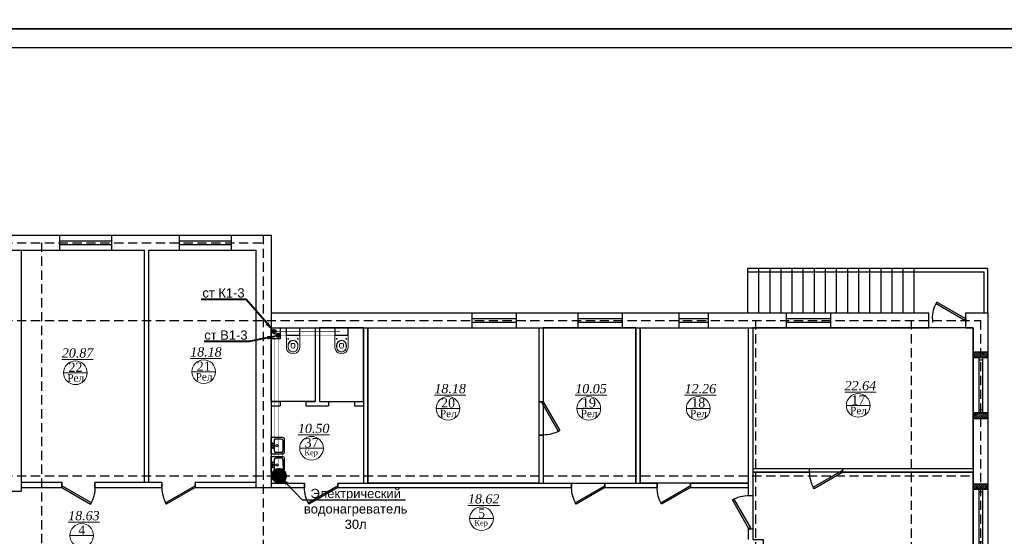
# Model space of a CAD drawing. Header units: inches. Extents: x 8001 to 766003, y -84601 to 563258.
# Tile 162 of 169: x 514388 to 541004, y 349470 to 363438. Entities that reach past the tile are written whole.
import ezdxf
from ezdxf import colors
from ezdxf.entities.mleader import LeaderData, LeaderLine
from ezdxf.math import Vec2, Vec3

# ---------------------------------------------------------------- set-up
doc = ezdxf.new("R2010")
doc.units = ezdxf.units.IN
doc.header["$MEASUREMENT"] = 0
doc.linetypes.add('( Hidden )', pattern=[0.375, 0.25, -0.125])
doc.linetypes.add('One Roomed$0$CENTER2', pattern=[1.125, 0.75, -0.125, 0.125, -0.125])
doc.layers.add('-K1 TRUBA', color=7, linetype='Continuous', lineweight=40, true_color=0x692e0a)
for name, color, linetype, lineweight in [('.', 7, 'Continuous', 15), ('СТЕНЫ', 7, 'Continuous', 40), ('Т3', 10, 'Continuous', 25)]:
    doc.layers.add(name, color=color, linetype=linetype, lineweight=lineweight)
doc.layers.add('santex', color=152, linetype='Continuous')
doc.layers.add('АСО-сантехника', color=22, linetype='Continuous')
doc.styles.get("Standard").update_dxf_attribs({"font": 'arial.ttf'})
doc.styles.add('TIEMS', font='times.ttf')
pattern_1 = [(315, (0, 0), (27.57716447, 27.57716447), []), (315, (-3e-16, -2), (27.57716447, 27.57716447), [])]

# ---------------------------------------------------------------- blocks, each defined once
blk = doc.blocks.new('*U276')
at = {"color": 5}
for p, q in [((-36, 0), (-36, 4)), ((0, 0), (0, 4))]:
    blk.add_line(p, q, dxfattribs=at)
blk.add_lwpolyline([(0, 0), (-31.2, -18), (-32.1, -16.5), (-0.9, 1.5)], close=True, dxfattribs=at)
blk.add_arc((0, 0), 36, 180, 210, dxfattribs=at)
blk = doc.blocks.new('*U281')
at = {"color": 5}
for p, q in [((0, 0), (0, 4)), ((36, 0), (36, 4))]:
    blk.add_line(p, q, dxfattribs=at)
blk.add_lwpolyline([(0, 0), (31.2, -18), (32.1, -16.5), (0.9, 1.5)], close=True, dxfattribs=at)
blk.add_arc((0, 0), 36, 330, 0, dxfattribs=at)
blk = doc.blocks.new('*U282')
at = {"color": 5}
for p, q in [((0, 0), (0, -4)), ((36, 0), (36, -4))]:
    blk.add_line(p, q, dxfattribs=at)
blk.add_lwpolyline([(0, 0), (31.2, 18), (32.1, 16.5), (0.9, -1.5)], close=True, dxfattribs=at)
blk.add_arc((0, 0), 36, 0, 30, dxfattribs=at)
blk = doc.blocks.new('One Roomed$0$KP3.00$0$$0$A$C3973421A')
at = {"color": 0, "lineweight": 20}
for p, q in [((188, 173), (0, 173)), ((198, 163), (198, -163)), ((206, 173), (206, -173)), ((427, 30), (427, -30)), ((447, 50), (503, 50)), ((470, 133), (518, 133)), ((470, 128), (520, 128)), ((188, -173), (0, -173)), ((447, -50), (503, -50)), ((470, -128), (520, -128)), ((470, -133), (518, -133))]:
    blk.add_line(p, q, dxfattribs=at)
at = {"color": 0, "linetype": 'One Roomed$0$CENTER2', "lineweight": 20, "ltscale": 30}
for p, q in [((317, 130), (283, 130)), ((300, 147), (300, 113)), ((317, -130), (283, -130)), ((300, -147), (300, -113))]:
    blk.add_line(p, q, dxfattribs=at)
at = {"color": 0, "lineweight": 20}
blk.add_lwpolyline([(0, 176, -0.41586), (7, 183), (520, 180, -1), (520, -180), (7, -183, -0.41586), (0, -176)], format="xyb", close=True, dxfattribs=at)
for centre in [(300, 130), (300, -130)]:
    blk.add_circle(centre, 10, dxfattribs=at)
for centre, radius, start, end in [((188, 163), 10, 0, 90), ((468, 0), 133, 88.9853, 271.0147), ((473, 0), 128, 91.1929, 268.8071), ((447, 30), 20, 90, 180), ((503, 0), 50, 0, 90), ((503, 0), 50, 270, 0), ((520, 0), 133, 268.9853, 91.0147), ((522, 0), 128, 268.9459, 91.0541), ((188, -163), 10, 270, 0), ((447, -30), 20, 180, 270)]:
    blk.add_arc(centre, radius, start, end, dxfattribs=at)
blk = doc.blocks.new('АСО-умывальник 2')
at = {"layer": 'АСО-сантехника'}
for p, q in [((3164350, 85682), (3164705, 85682)), ((3164350, 85682), (3164350, 85194)), ((3164445, 85291), (3164445, 85586)), ((3164660, 85637), (3164495, 85637)), ((3164710, 85291), (3164710, 85591)), ((3164756, 85637), (3164756, 85245)), ((3164705, 85194), (3164350, 85194)), ((3164705, 85194), (3164353, 85194)), ((3164660, 85240), (3164495, 85240))]:
    blk.add_line(p, q, dxfattribs=at)
at = {"layer": 'АСО-сантехника', "extrusion": (0, 0, -1)}
for centre, major_axis, start_param, end_param in [((3164400, 85502), (14.4, 14.4), 3.926991, 10.210176), ((3164495, 85586), (-35.9, -35.9), 0.785398, 2.356194), ((3164526, 85439), (-25.1, 25.1), 5.497787, 11.780972), ((3164660, 85586), (-35.9, -35.9), 2.356194, 3.809618), ((3164705, 85632), (-35.9, 35.9), 0.785398, 2.257825), ((3164400, 85438), (14.4, 14.4), 3.926991, 10.210176), ((3164400, 85367), (14.4, 14.4), 3.926991, 10.210176), ((3164495, 85291), (35.9, 35.9), 2.356194, 3.926991), ((3164660, 85291), (35.9, -35.9), -0.785398, 0.785398), ((3164705, 85245), (35.9, -35.9), -0.785398, 0.785398)]:
    blk.add_ellipse(centre, major_axis=major_axis, ratio=1, start_param=start_param, end_param=end_param, dxfattribs=at)
blk = doc.blocks.new('gffdfdfdfdfdfdfdfdfdfdfdffc')
at = {"layer": '.'}
h = blk.add_hatch(dxfattribs=at)
h.set_pattern_fill('JIS_LC_8', color=32, scale=5, angle=-90)
h.set_pattern_definition(pattern_1)
h.paths.add_polyline_path([(2206445, 2089882), (2206845, 2089882), (2206845, 2089732), (2206445, 2089732)])
h = blk.add_hatch(dxfattribs=at)
h.set_pattern_fill('JIS_LC_8', color=32, scale=5, angle=-90)
h.set_pattern_definition(pattern_1)
h.paths.add_polyline_path([(2206445, 2088232), (2206845, 2088232), (2206845, 2088082), (2206445, 2088082)])
for p, q in [((2206445, 2089882), (2206845, 2089882)), ((2206445, 2088082), (2206845, 2088082))]:
    blk.add_line(p, q)
at = {"color": 5}
for p, q in [((2206595, 2089732), (2206595, 2088232)), ((2206695, 2089732), (2206695, 2088232))]:
    blk.add_line(p, q, dxfattribs=at)
at = {"color": 0}
for points in [[(2206445, 2089882), (2206845, 2089882), (2206845, 2089732), (2206445, 2089732)], [(2206845, 2089732), (2206845, 2088232), (2206445, 2088232), (2206445, 2089732)], [(2206445, 2088232), (2206845, 2088232), (2206845, 2088082), (2206445, 2088082)]]:
    blk.add_lwpolyline(points, close=True, dxfattribs=at)
at = {"color": 5}
for points in [[(2206695, 2089652), (2206595, 2089652)], [(2206695, 2088312), (2206595, 2088312)]]:
    blk.add_lwpolyline(points, dxfattribs=at)
blk = doc.blocks.new('fhgsg')
for p, q in [((173079.6, 162186.5), (228029.6, 162186.5)), ((222324.2, 161786.5), (222324.2, 162186.5)), ((223724.2, 161786.5), (223724.2, 162186.5)), ((225559.2, 161786.5), (225559.2, 162186.5)), ((226959.2, 161786.5), (226959.2, 162186.5)), ((228029.6, 162186.5), (228029.6, 155366.5)), ((219129.6, 161786.5), (221579.6, 161786.5)), ((221279.6, 161786.5), (224609.6, 161786.5)), ((221279.6, 161786.5), (221279.6, 156386.5)), ((221279.6, 161786.5), (221279.6, 155266.5)), ((224609.6, 155516.5), (224609.6, 161786.5)), ((224729.6, 161786.5), (227629.6, 161786.5)), ((224729.6, 161786.5), (227629.6, 161786.5)), ((224729.6, 155516.5), (224729.6, 161786.5)), ((227629.6, 155366.5), (227629.6, 161786.5)), ((228029.6, 160086.5), (245809.6, 160086.5)), ((233464.6, 159686.5), (233464.6, 160086.5)), ((234664.6, 159686.5), (234664.6, 160086.5)), ((236329.7, 159686.5), (236329.7, 160086.5)), ((237529.7, 159686.5), (237529.7, 160086.5)), ((239059.6, 159686.5), (239059.6, 160086.5)), ((239859.6, 159686.5), (239859.6, 160086.5)), ((241963.4, 159686.5), (241963.4, 160086.5)), ((243163.4, 159686.5), (243163.4, 160086.5)), ((246809.6, 160086.5), (247409.6, 160086.5)), ((247409.6, 160086.5), (247409.6, 141386.5)), ((228029.6, 159686.5), (230529.6, 159686.5)), ((229219.6, 159686.5), (229219.6, 157696.5)), ((229339.6, 159686.5), (229339.6, 157696.5)), ((230529.6, 159686.5), (235389.6, 159686.5)), ((230529.6, 159686.5), (230529.6, 155486.5)), ((230649.6, 159686.5), (230649.6, 155486.5)), ((235389.6, 159686.5), (238189.6, 159686.5)), ((238189.6, 159686.5), (245809.6, 159686.5)), ((240929.6, 159686.5), (240929.6, 155151.4)), ((241049.6, 159686.5), (241049.6, 155151.4)), ((246809.6, 159686.5), (247009.6, 159686.5)), ((247009.6, 159686.5), (247009.6, 141786.5)), ((228029.6, 157696.5), (228274.6, 157696.5)), ((228029.6, 157576.5), (228274.6, 157576.5)), ((228974.6, 157696.5), (229219.6, 157696.5)), ((228974.6, 157576.5), (229584.6, 157576.5)), ((229339.6, 157696.5), (229584.6, 157696.5)), ((230284.6, 157696.5), (230529.6, 157696.5)), ((230284.6, 157576.5), (230529.6, 157576.5)), ((235269.6, 157686.5), (235389.6, 157686.5)), ((235269.6, 156786.5), (235389.6, 156786.5)), ((241049.6, 155886.5), (242589.6, 155886.5)), ((241049.6, 155786.5), (242589.6, 155786.5)), ((242589.6, 155786.5), (242589.6, 155886.5)), ((243489.6, 155786.5), (243489.6, 155886.5)), ((243489.6, 155786.5), (243489.6, 155886.5)), ((243489.6, 155886.5), (247009.6, 155886.5)), ((243489.6, 155786.5), (247009.6, 155786.5)), ((221279.6, 155516.5), (222370.7, 155516.5)), ((222370.7, 155516.5), (222370.7, 155366.5)), ((223270.7, 155516.5), (225079.6, 155516.5)), ((223270.7, 155516.5), (223270.7, 155366.5)), ((225079.6, 155516.5), (225079.6, 155366.5)), ((225979.6, 155516.5), (227629.6, 155516.5)), ((225979.6, 155516.5), (225979.6, 155366.5)), ((228029.6, 155486.5), (228933.2, 155486.5)), ((228933.2, 155486.5), (228933.2, 155366.5)), ((229833.2, 155486.5), (236156.3, 155486.5)), ((229833.2, 155486.5), (229833.2, 155366.5)), ((236156.3, 155486.5), (236156.3, 155366.5)), ((237056.3, 155486.5), (238464.9, 155486.5)), ((237056.3, 155486.5), (237056.3, 155366.5)), ((238464.9, 155486.5), (238464.9, 155366.5)), ((239364.9, 155486.5), (240929.6, 155486.5)), ((239364.9, 155486.5), (239364.9, 155366.5)), ((220679.6, 155266.5), (221279.6, 155266.5)), ((221279.6, 155366.5), (222370.7, 155366.5)), ((223270.7, 155366.5), (225079.6, 155366.5)), ((225979.6, 155366.5), (227629.6, 155366.5)), ((227629.6, 155366.5), (228933.2, 155366.5)), ((229833.2, 155366.5), (236156.3, 155366.5)), ((237056.3, 155366.5), (238464.9, 155366.5)), ((239364.9, 155366.5), (240929.6, 155366.5)), ((240929.6, 155151.4), (241049.6, 155151.4)), ((240929.6, 154251.4), (240929.6, 153966.5)), ((240929.6, 154251.4), (241049.6, 154251.4)), ((240929.6, 154251.4), (241049.6, 154251.4)), ((241049.6, 154251.4), (241049.6, 153966.5))]:
    blk.add_line(p, q)
at = {"color": 1, "linetype": '( Hidden )', "ltscale": 1000}
for p, q in [((227829.6, 111324.1), (227829.6, 162186.5)), ((169789.1, 161986.5), (227829.6, 161986.5)), ((221829.6, 161986.5), (221829.6, 111324.1)), ((169789.1, 159886.5), (247209.6, 159886.5)), ((241129.6, 159886.5), (241129.6, 111324.1)), ((245329.6, 159886.5), (245329.6, 111324.1)), ((247209.6, 159886.5), (247209.6, 111324.1)), ((169789.1, 155686.5), (247009.6, 155686.5))]:
    blk.add_line(p, q, dxfattribs=at)
at = {"color": 5}
for p, q in [((222324.2, 162036.5), (223724.2, 162036.5)), ((222324.2, 161936.5), (223724.2, 161936.5)), ((225559.2, 162036.5), (226959.2, 162036.5)), ((225559.2, 161936.5), (226959.2, 161936.5)), ((233464.6, 159936.5), (234664.6, 159936.5)), ((233464.6, 159836.5), (234664.6, 159836.5)), ((236329.7, 159936.5), (237529.7, 159936.5)), ((236329.7, 159836.5), (237529.7, 159836.5)), ((239059.6, 159936.5), (239859.6, 159936.5)), ((239059.6, 159836.5), (239859.6, 159836.5)), ((241963.4, 159936.5), (243163.4, 159936.5)), ((241963.4, 159836.5), (243163.4, 159836.5))]:
    blk.add_line(p, q, dxfattribs=at)
at = {"lineweight": 0, "ltscale": 100}
for p, q in [((222421.5, 158470.8), (223061.5, 158470.8)), ((225890.2, 158499.5), (226530.2, 158499.5)), ((243582.3, 157588.3), (244222.3, 157588.3)), ((232492.5, 157507), (233132.5, 157507)), ((236299.7, 157507), (236939.7, 157507)), ((239256.7, 157507), (239896.7, 157507)), ((228804, 156429.9), (229444, 156429.9)), ((233399.1, 154526.3), (234039.1, 154526.3)), ((222592.3, 154072.9), (223232.3, 154072.9))]:
    blk.add_line(p, q, dxfattribs=at)
at = {"color": 0}
for points in [[(245409.6, 161286.5), (240909.6, 161286.5)], [(240909.6, 161286.5), (240909.6, 160086.5)], [(240909.6, 161286.5), (240909.6, 160086.5)], [(241209.6, 161286.5), (241209.6, 160086.5)], [(241509.6, 161286.5), (241509.6, 160086.5)], [(241809.6, 161286.5), (241809.6, 160086.5)], [(242109.6, 161286.5), (242109.6, 160086.5)], [(242409.6, 161286.5), (242409.6, 160086.5)], [(242709.6, 161286.5), (242709.6, 160086.5)], [(243009.6, 161286.5), (243009.6, 160086.5)], [(243309.6, 161286.5), (243309.6, 160086.5)], [(243609.6, 161286.5), (243609.6, 160086.5)], [(243909.6, 161286.5), (243909.6, 160086.5)], [(244209.6, 161286.5), (244209.6, 160086.5)], [(244509.6, 161286.5), (244509.6, 160086.5)], [(244809.6, 161286.5), (244809.6, 160086.5)], [(245109.6, 161286.5), (245109.6, 160086.5)], [(247409.6, 160086.5), (247409.6, 161286.5), (245409.6, 161286.5), (245409.6, 160086.5)], [(245409.6, 161286.5), (245409.6, 160086.5)]]:
    blk.add_lwpolyline(points, dxfattribs=at)
at = {"color": 5}
blk.add_lwpolyline([(247309.6, 160086.5), (247309.6, 161186.5), (240909.6, 161186.5)], dxfattribs=at)
for points in [[(245809.6, 159686.5), (245809.6, 159686.5), (245809.6, 160086.5)], [(246809.6, 159686.5), (246809.6, 159686.5), (246809.6, 160086.5)], [(235269.6, 159686.5), (235269.6, 157686.5)], [(235389.6, 159686.5), (235389.6, 157686.5)], [(237889.6, 159686.5), (237889.6, 155486.5)], [(238009.6, 159686.5), (238009.6, 155486.5)], [(228274.6, 157696.5), (228274.6, 157576.5)], [(228974.6, 157696.5), (228974.6, 157576.5)], [(229584.6, 157696.5), (229584.6, 157576.5)], [(230284.6, 157696.5), (230284.6, 157576.5)], [(235269.6, 156786.5), (235269.6, 155486.5)], [(235389.6, 156786.5), (235389.6, 155486.5)]]:
    blk.add_lwpolyline(points)
at = {"color": 0}
for points in [[(229219.6, 157696.5), (228029.6, 157696.5), (228029.6, 159686.5), (229219.6, 159686.5)], [(229339.6, 157696.5), (230529.6, 157696.5), (230529.6, 159686.5), (229339.6, 159686.5)], [(230649.6, 159686.5), (235269.6, 159686.5), (235269.6, 155486.5), (230649.6, 155486.5)], [(235389.6, 155486.5), (237889.6, 155486.5), (237889.6, 159686.5), (235389.6, 159686.5)], [(238009.6, 159686.5), (240929.6, 159686.5), (240929.6, 155486.5), (238009.6, 155486.5)], [(241049.6, 155886.5), (247009.6, 155886.5), (247009.6, 159686.5), (241049.6, 159686.5)], [(247009.6, 155786.5), (241329.6, 155786.5), (241049.6, 155786.5), (241049.6, 153966.5), (241329.6, 153966.5), (241329.6, 145286.5), (247009.6, 145286.5)]]:
    blk.add_lwpolyline(points, close=True, dxfattribs=at)
at = {"layer": 'СТЕНЫ', "color": 0, "linetype": 'ByBlock', "lineweight": 0, "ltscale": 100}
for centre in [(222741.5, 158470.8), (226210.2, 158499.5), (243902.3, 157588.3), (232812.5, 157507), (236619.7, 157507), (239576.7, 157507), (229124, 156429.9), (233719.1, 154526.3), (222912.3, 154072.9)]:
    blk.add_circle(centre, 320, dxfattribs=at)
at = {"color": 5, "yscale": 25, "zscale": 25}
for name, p, xscale in [('*U282', (246809.6, 159926.5), -25), ('*U281', (243489.6, 155786.5), -25), ('*U276', (222370.7, 155366.5), -25), ('*U276', (225979.6, 155366.5), 25), ('*U281', (229833.2, 155366.5), -25), ('*U281', (237056.3, 155366.5), -25), ('*U281', (239364.9, 155366.5), -25)]:
    blk.add_blockref(name, p, dxfattribs=dict(at, xscale=xscale))
at = {"color": 0}
for p in [(-1959435.4, -1930845.3), (-1959435.4, -1934410.1)]:
    blk.add_blockref('gffdfdfdfdfdfdfdfdfdfdfdffc', p, dxfattribs=at)
at = {"color": 5, "xscale": -25, "yscale": 25, "zscale": 25}
for p, rotation in [((235389.6, 157686.5), 90), ((240949.6, 154251.4), 270)]:
    blk.add_blockref('*U281', p, dxfattribs=dict(at, rotation=rotation))
at = {"layer": 'santex', "color": 0, "lineweight": 5, "rotation": 269.999919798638}
for p in [(228624.6, 159686.5), (229934.6, 159686.5)]:
    blk.add_blockref('One Roomed$0$KP3.00$0$$0$A$C3973421A', p, dxfattribs=at)
at = {"layer": 'АСО-сантехника', "xscale": -0.9, "yscale": 0.9, "zscale": 0.9, "rotation": 180}
for p in [(-2619885, 233392.3), (-2619885, 232873.8)]:
    blk.add_blockref('АСО-умывальник 2', p, dxfattribs=at)
at = {"lineweight": 0, "ltscale": 100, "char_height": 250, "attachment_point": 5, "style": 'TIEMS'}
for s, insert in [('\\A1;{\\fTimes New Roman|b0|i1|c204|p18;\\L20.87}', (222800.6, 159003)), ('\\A1;{\\fTimes New Roman|b0|i1|c204|p18;\\L18.18}', (226269.3, 159031.7)), ('\\A1;22', (222743.7, 158619.1)), ('\\A1;21', (226212.4, 158647.8)), ('\\A1;{\\fTimes New Roman|b0|i1|c204|p18;\\L18.18}', (232871.6, 158039.2)), ('\\A1;{\\fTimes New Roman|b0|i1|c204|p18;\\L10.05}', (236678.8, 158039.2)), ('\\A1;{\\fTimes New Roman|b0|i1|c204|p18;\\L12.26}', (239635.8, 158039.2)), ('\\A1;{\\fTimes New Roman|b0|i1|c204|p18;\\L22.64}', (243961.3, 158120.5)), ('\\A1;17', (243904.4, 157736.5)), ('\\A1;20', (232814.7, 157655.2)), ('\\A1;19', (236621.8, 157655.2)), ('\\A1;18', (239578.9, 157655.2)), ('\\A1;{\\fTimes New Roman|b0|i1|c204|p18;\\L10.50}', (229183.1, 156962.1)), ('\\A1;37', (229126.1, 156578.1)), ('\\A1;{\\fTimes New Roman|b0|i1|c204|p18;\\L18.62}', (233778.2, 155058.5)), ('\\A1;{\\fTimes New Roman|b0|i1|c204|p18;\\L18.63}', (222971.4, 154605.1)), ('\\A1;5', (233721.3, 154674.5)), ('\\A1;4', (222914.4, 154221.1))]:
    blk.add_mtext(s, dxfattribs=dict(at, insert=insert))
at = {"lineweight": 0, "ltscale": 100, "width": 1156.471, "attachment_point": 5, "style": 'TIEMS'}
for s, insert, char_height in [('\\A1;Рел', (222750, 158331.4), 200), ('\\A1;Рел', (226218.7, 158360.1), 200), ('\\A1;Рел', (232820.9, 157367.6), 200), ('\\A1;Рел', (236628.1, 157367.6), 200), ('\\A1;Рел', (239585.1, 157367.6), 200), ('\\A1;Рел', (243910.7, 157448.9), 200), ('\\A1;Кер', (229114.8, 156290.8), 150), ('\\A1;Кер', (233710, 154387.2), 150)]:
    blk.add_mtext(s, dxfattribs=dict(at, insert=insert, char_height=char_height))

msp = doc.modelspace()

# ---------------------------------------------------------------- linework, layer by layer
msp.add_lwpolyline([(458584.157, 432588.364), (558584.157, 432588.364), (558584.157, 363188.364), (458584.157, 363188.364)], close=True)

# ---------------------------------------------------------------- block references
at = {"color": 25}
msp.add_blockref('fhgsg', (293152.126, 195421.715), dxfattribs=at)

# ---------------------------------------------------------------- next in the draw order: hatches: boundary and pattern name
at = {"layer": '-K1 TRUBA', "linetype": 'ByBlock', "lineweight": 40}
h = msp.add_hatch(color=3, dxfattribs=at)
h.dxf.hatch_style = 1
edge = h.paths.add_edge_path()
edge.add_arc((521264.464, 355004.515), 50, 360, 720)
h = msp.add_hatch(color=5, dxfattribs=at)
h.dxf.hatch_style = 1
edge = h.paths.add_edge_path()
edge.add_arc((521373.249, 354904.29), 50, 360, 720)
at = {"ltscale": 150}
h = msp.add_hatch(dxfattribs=at)
h.set_pattern_fill('JIS_LC_20A', color=1)
h.set_pattern_definition([(45, (78285.563, 401567.655), (-14.1421356, 14.1421356), []), (45, (78286.563, 401567.655), (-14.1421356, 14.1421356), [])])
edge = h.paths.add_edge_path()
edge.add_arc((521400.992, 351108.224), 200, 0, 360)

# ---------------------------------------------------------------- next in the draw order: linework, layer by layer
at = {"layer": '-K1 TRUBA', "color": 3, "linetype": 'ByBlock', "lineweight": 40}
msp.add_circle((521263.527, 355003.889), 50, dxfattribs=at)
at = {"layer": '-K1 TRUBA', "color": 5, "linetype": 'ByBlock', "lineweight": 40}
msp.add_circle((521372.312, 354903.665), 50, dxfattribs=at)
at = {"layer": '.', "color": 1, "ltscale": 150}
msp.add_circle((521399, 351108.224), 200, dxfattribs=at)
for p, q in [((521431.682, 355108.224), (521431.682, 354808.224)), ((521431.682, 354808.224), (521181.682, 354808.224))]:
    msp.add_line(p, q)
for points in [[(458584.157, 363188.364), (558584.157, 363188.364), (558584.157, 293788.364), (458584.157, 293788.364)], [(460584.157, 362688.364), (558084.157, 362688.364), (558084.157, 294288.364), (460584.157, 294288.364)]]:
    msp.add_lwpolyline(points, close=True)
at = {"color": 3, "linetype": 'ByBlock', "const_width": 10}
msp.add_lwpolyline([(523050.102, 355003.889), (521266.831, 355003.889), (521266.831, 351393.745)], dxfattribs=at)
at = {"color": 5, "linetype": 'ByBlock', "const_width": 10}
msp.add_lwpolyline([(523039.858, 354902.615), (521376.17, 354902.615), (521376.17, 351359.603)], dxfattribs=at)
at = {"color": 1, "linetype": 'ByBlock', "const_width": 10}
msp.add_lwpolyline([(521490.481, 352077.894), (521490.481, 351376.128)], dxfattribs=at)

# ---------------------------------------------------------------- next in the draw order: leaders
at = {"layer": '-K1 TRUBA', "color": 3, "linetype": 'ByBlock', "lineweight": 0}
ml = msp.add_multileader_mtext('Standard', dxfattribs=at)
ml.set_content('ст К1-3', color=3)
ml.set_leader_properties(color=256, linetype='ByLayer', lineweight=-1)
ml.build(insert=Vec2(0, 0))
ml.multileader.update_dxf_attribs({"has_dogleg": 0, "text_left_attachment_type": 6, "text_right_attachment_type": 6, "dogleg_length": 0.36, "arrow_head_size": 300})
ctx = ml.context
ctx.base_point, ctx.char_height, ctx.arrow_head_size, ctx.landing_gap_size, ctx.plane_origin = Vec3(519281.221, 355876.585), 250, 300, 60.75, Vec3(527734.428, 352403.755)
ctx.left_attachment, ctx.right_attachment, ctx.text_align_type = 6, 6, 1
notes = []
notes.append((ctx, [(0, (1, 1, 0), (520513.415, 355876.585), (-1, 0), 0.36, [(0, [(521263.527, 355003.889)], 0, [])])]))
ctx.mtext.insert, ctx.mtext.width, ctx.mtext.defined_height, ctx.mtext.alignment, ctx.mtext.flow_direction = Vec3(519897.138, 356176.585), 2702.5, 2367.809, 2, 5
at = {"layer": '-K1 TRUBA', "color": 5, "linetype": 'ByBlock', "lineweight": 0}
ml = msp.add_multileader_mtext('Standard', dxfattribs=at)
ml.set_content('ст В1-3', color=5)
ml.set_leader_properties(color=256, linetype='ByLayer', lineweight=-1)
ml.build(insert=Vec2(0, 0))
ml.multileader.update_dxf_attribs({"has_dogleg": 0, "text_left_attachment_type": 6, "text_right_attachment_type": 6, "dogleg_length": 0.36, "arrow_head_size": 300})
ctx = ml.context
ctx.base_point, ctx.char_height, ctx.arrow_head_size, ctx.landing_gap_size, ctx.plane_origin = Vec3(519330.627, 354736.55), 250, 300, 60.75, Vec3(527900.876, 352904.024)
ctx.left_attachment, ctx.right_attachment, ctx.text_align_type = 6, 6, 1
notes.append((ctx, [(0, (1, 1, 0), (520592.324, 354736.55), (-1, 0), 0.36, [(0, [(521375.646, 354896.504)], 0, [])])]))
ctx.mtext.insert, ctx.mtext.width, ctx.mtext.defined_height, ctx.mtext.alignment, ctx.mtext.flow_direction = Vec3(519961.295, 355036.55), 1232.27194, 2367.809, 2, 5
at = {"layer": 'Т3'}
ml = msp.add_multileader_mtext('Standard', dxfattribs=at)
ml.set_content('Электрический\\Pводонагреватель\\P30л', color=256)
ml.set_leader_properties(color=256, linetype='ByLayer', lineweight=-1)
ml.build(insert=Vec2(0, 0))
ml.multileader.update_dxf_attribs({"has_dogleg": 0, "text_left_attachment_type": 6, "text_right_attachment_type": 6, "dogleg_length": 0.36, "arrow_head_size": 300})
ctx = ml.context
ctx.base_point, ctx.char_height, ctx.arrow_head_size, ctx.landing_gap_size, ctx.plane_origin = Vec3(522025.921, 350453.69), 250, 300, 60.75, Vec3(507036.621, 351982.027)
ctx.left_attachment, ctx.right_attachment, ctx.text_align_type = 6, 6, 1
notes.append((ctx, [(0, (1, 1, 0), (522025.561, 350453.69), (1, 0), 0.36, [(0, [(521399, 351108.224)], 0, [])])]))
ctx.mtext.insert, ctx.mtext.width, ctx.mtext.defined_height, ctx.mtext.alignment, ctx.mtext.flow_direction = Vec3(523469.942, 350753.69), 2702.5, 2367.809, 2, 5
for ctx, leaders in notes:
    for number, flags, end, landing, length, lines in leaders:
        leader = LeaderData()
        leader.index, (leader.has_last_leader_line, leader.has_dogleg_vector, leader.attachment_direction) = number, flags
        leader.last_leader_point, leader.dogleg_vector, leader.dogleg_length = Vec3(end), Vec3(landing), length
        for number, points, colour, breaks in lines:
            line = LeaderLine()
            line.index, line.vertices, line.color, line.breaks = number, Vec3.list(points), colors.encode_raw_color(colour), breaks
            leader.lines.append(line)
        ctx.leaders.append(leader)

doc.saveas('drawing.dxf')
